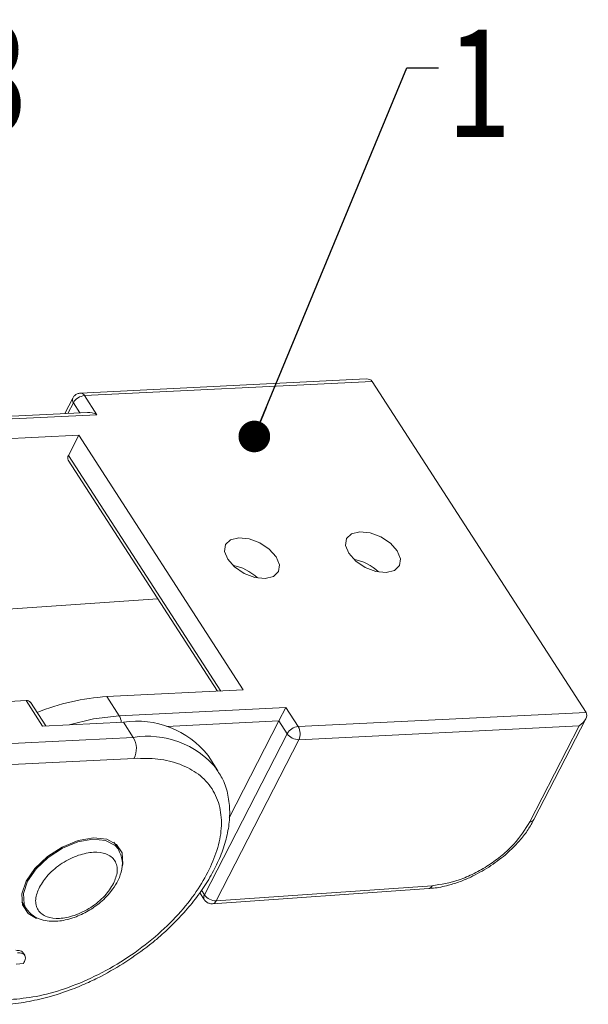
# Model space of a CAD drawing. Header units: millimetres. Extents: x 3187 to 3689, y -339 to 12.
# Tile 33 of 33: x 3618 to 3645, y -72 to -25. Entities that reach past the tile are written whole.
import ezdxf

# ---------------------------------------------------------------- set-up
doc = ezdxf.new("R2010")
doc.units = ezdxf.units.MM
doc.styles.get("Standard").update_dxf_attribs({"font": '仿宋_GB2312.ttf', "width": 0.8})
doc.dimstyles.new('副本 ISO-5', dxfattribs={"dimtxt": 3, "dimasz": 1.5, "dimexe": 1, "dimexo": 0.625, "dimgap": 0.5, "dimtad": 1, "dimtoh": 1, "dimdsep": 46, "dimtxsty": 'Standard', "dimcen": 2.5, "dimadec": 0, "dimazin": 0, "dimtfac": 1, "dimtmove": 0, "dimatfit": 3, "dimfxl": 0, "dimarcsym": 0})

msp = doc.modelspace()

# ---------------------------------------------------------------- linework, layer by layer
at = {"color": 7, "linetype": 'Continuous', "lineweight": 15}
for p, q in [((3634.757, -42.533), (3621.227, -43.202)), ((3621.413, -43.322), (3635.048, -42.647)), ((3635.048, -42.647), (3645.178, -58.343)), ((3621.997, -44.228), (3621.413, -43.322)), ((3620.857, -43.441), (3620.481, -44.174)), ((3620.63, -44.166), (3620.89, -43.66)), ((3620.89, -43.66), (3621.199, -44.138)), ((3621.558, -44.121), (3613.918, -44.499)), ((3614.104, -44.619), (3621.997, -44.228)), ((3621.147, -45.204), (3614.688, -45.524)), ((3621.147, -45.204), (3620.658, -46.157)), ((3628.939, -57.278), (3621.147, -45.204)), ((3627.87, -57.331), (3620.658, -46.157)), ((3620.647, -46.378), (3627.722, -57.338)), ((3624.893, -52.956), (3617.02, -53.509)), ((3622.481, -57.598), (3628.939, -57.278)), ((3608.128, -58.308), (3618.652, -57.787)), ((3618.652, -57.787), (3619.431, -58.995)), ((3619.58, -58.987), (3618.858, -57.868)), ((3623.065, -58.503), (3622.481, -57.598)), ((3630.959, -58.112), (3623.065, -58.503)), ((3630.631, -58.752), (3630.959, -58.112)), ((3631.544, -59.018), (3630.959, -58.112)), ((3645.178, -58.343), (3631.544, -59.018)), ((3623.26, -58.805), (3619.431, -58.995)), ((3623.26, -58.805), (3623.728, -59.529)), ((3625.308, -59.015), (3630.631, -58.752)), ((3628.272, -63.349), (3630.631, -58.752)), ((3630.631, -58.752), (3631.021, -59.355)), ((3642.712, -63.432), (3645.163, -58.655)), ((3631.574, -59.639), (3644.85, -58.982)), ((3644.85, -58.982), (3642.515, -63.533)), ((3623.728, -59.529), (3613.204, -60.05)), ((3631.021, -59.355), (3627.099, -66.999)), ((3631.574, -59.639), (3627.652, -67.283)), ((3623.777, -60.524), (3613.494, -61.033)), ((3627.738, -61.11), (3627.271, -60.385)), ((3627.667, -61.005), (3627.738, -61.11)), ((3623.022, -64.838), (3622.809, -64.507)), ((3623.022, -64.838), (3623.058, -64.899)), ((3627.488, -67.42), (3637.724, -66.702)), ((3627.652, -67.283), (3637.888, -66.565)), ((3626.879, -66.896), (3627.088, -67.22)), ((3627.099, -66.999), (3626.957, -66.779)), ((3618.446, -67.323), (3618.66, -67.653)), ((3618.66, -67.653), (3618.623, -67.591)), ((3618.586, -69.861), (3618.508, -69.741)), ((3618.174, -70.293), (3618.529, -70.255))]:
    msp.add_line(p, q, dxfattribs=at)
at = {"color": 7, "linetype": 'Continuous', "lineweight": 15, "flags": 128}
for points in [[(3636.238, -50.687), (3635.912, -50.321), (3635.461, -50.02), (3634.953, -49.83), (3634.466, -49.778), (3634.074, -49.873), (3633.837, -50.101), (3633.79, -50.427), (3633.941, -50.8), (3634.267, -51.166), (3634.719, -51.467), (3635.226, -51.658), (3635.713, -51.71), (3636.105, -51.614), (3636.342, -51.386), (3636.389, -51.061), (3636.238, -50.687)], [(3630.497, -50.971), (3630.171, -50.606), (3629.72, -50.305), (3629.212, -50.114), (3628.725, -50.062), (3628.333, -50.157), (3628.096, -50.385), (3628.049, -50.711), (3628.201, -51.085), (3628.526, -51.45), (3628.978, -51.751), (3629.485, -51.942), (3629.972, -51.994), (3630.364, -51.898), (3630.601, -51.671), (3630.648, -51.345), (3630.497, -50.971)], [(3620.69, -58.932), (3621.849, -58.649), (3623.065, -58.503)], [(3618.623, -67.591), (3618.56, -67.439), (3618.529, -66.928), (3618.724, -66.35), (3619.127, -65.762), (3619.697, -65.222), (3620.38, -64.781), (3621.107, -64.484), (3621.809, -64.36), (3622.416, -64.42), (3622.868, -64.658), (3623.022, -64.838)], [(3618.652, -66.354), (3619.069, -65.746), (3619.658, -65.187), (3620.364, -64.732), (3621.116, -64.425), (3621.842, -64.296), (3622.469, -64.358), (3622.937, -64.604), (3623.2, -65.012), (3623.232, -65.54), (3623.207, -65.666)], [(3619.147, -68.113), (3618.745, -67.887), (3618.482, -67.479), (3618.45, -66.951), (3618.652, -66.354)]]:
    msp.add_lwpolyline(points, dxfattribs=at)
at = {"color": 7, "linetype": 'Continuous', "lineweight": 15}
for centre, radius, start, end in [((3621.477, -43.995), 0.676, 95.4428, 150.2318), ((3621.219, -43.419), 0.217, 26.5397, 87.8481), ((3621.063, -43.522), 0.221, 158.5563, 218.4605), ((3620.835, -46.276), 0.214, 146.0234, 208.339), ((3633.753, -53.348), 2.305, 46.2476, 79.427), ((3628.012, -53.633), 2.305, 46.2476, 79.427), ((3618.687, -58), 0.215, 37.615, 99.37), ((3623.198, -68.431), 10.857, 93.7899, 111.7901), ((3622.52, -58.829), 0.635, 1.6941, 30.8827), ((3623.897, -63.068), 4.31, 38.4888, 98.4962), ((3631.608, -59.691), 0.676, 95.4428, 150.2318), ((3630.959, -59.358), 0.676, 335.4428, 30.2318), ((3624.404, -63.722), 4.246, 39.7754, 99.1586), ((3622.793, -60.074), 1.082, 335.4428, 30.2318), ((3631.572, -58.963), 0.676, 215.447, 270.2276), ((3642.526, -63.312), 0.221, 267.2119, 327.1425), ((3637.687, -66.492), 0.214, 279.851, 339.9226), ((3627.284, -67.119), 0.221, 147.1362, 207.183), ((3627.65, -66.607), 0.676, 215.447, 270.2276), ((3627.452, -67.21), 0.214, 279.9102, 339.9172)]:
    msp.add_arc(centre, radius, start, end, dxfattribs=at)
for centre, major_axis, ratio, start_param, end_param in [((3634.525, -42.985), (-0.523, -0.337), 0.577335, 3.141633, 3.92695), ((3621.833, -44.547), (-0.554, 0.284), 0.577382, 4.712389, 5.497706), ((3644.655, -58.68), (-0.523, -0.337), 0.577335, 1.570837, 3.141633)]:
    msp.add_ellipse(centre, major_axis=major_axis, ratio=ratio, start_param=start_param, end_param=end_param, dxfattribs=at)
for points, knots in [([(3621.227, -43.204), (3621.174, -43.212), (3621.069, -43.227), (3620.937, -43.316), (3620.884, -43.401), (3620.859, -43.442)], [0, 0, 0, 0, 0.347327, 0.689107, 1, 1, 1, 1]), ([(3627.264, -65.928), (3627.422, -65.58), (3627.748, -64.863), (3627.938, -63.814), (3627.871, -62.818), (3627.505, -61.945), (3626.86, -61.251), (3625.98, -60.78), (3624.946, -60.521), (3624.159, -60.523), (3623.777, -60.524)], [0, 0, 0, 0, 0.116516, 0.240011, 0.368641, 0.5, 0.631359, 0.759989, 0.883484, 1, 1, 1, 1]), ([(3623.377, -70.175), (3623.759, -69.914), (3624.295, -69.548), (3625.022, -68.944), (3625.605, -68.408), (3626.233, -67.741), (3626.812, -67.023), (3627.323, -66.258), (3627.744, -65.465), (3628.059, -64.657), (3628.255, -63.847), (3628.32, -63.044), (3628.235, -62.262), (3628.022, -61.559), (3627.759, -61.171), (3627.641, -60.998)], [0, 0, 0, 0, 0.103042, 0.1447648, 0.2135281, 0.2841026, 0.3590103, 0.4363071, 0.5153316, 0.5956625, 0.677097, 0.7596419, 0.8436362, 0.9300421, 1, 1, 1, 1]), ([(3640.57, -65.682), (3640.84, -65.493), (3641.219, -65.228), (3641.708, -64.779), (3642.081, -64.382), (3642.445, -63.911), (3642.622, -63.588), (3642.708, -63.432)], [0, 0, 0, 0, 0.297002, 0.416616, 0.612571, 0.811708, 1, 1, 1, 1]), ([(3637.888, -66.565), (3638.311, -66.499), (3638.961, -66.398), (3639.881, -65.998), (3640.574, -65.602), (3641.213, -65.125), (3641.944, -64.444), (3642.29, -63.892), (3642.515, -63.533)], [0, 0, 0, 0, 0.239786, 0.368572, 0.5, 0.631428, 0.760214, 1, 1, 1, 1]), ([(3618.66, -67.653), (3618.757, -67.772), (3618.943, -67.997), (3619.448, -68.231), (3620.101, -68.287), (3620.841, -68.124), (3621.511, -67.828), (3622.146, -67.404), (3622.635, -66.919), (3622.981, -66.4), (3623.184, -65.896), (3623.248, -65.332), (3623.1, -65.009), (3623.022, -64.838)], [0, 0, 0, 0, 0.079313, 0.151233, 0.272402, 0.370939, 0.463315, 0.551394, 0.657507, 0.726391, 0.806341, 0.897608, 1, 1, 1, 1]), ([(3619.278, -66.634), (3619.402, -66.436), (3619.595, -66.13), (3620.001, -65.754), (3620.356, -65.494), (3620.74, -65.277), (3621.247, -65.068), (3621.859, -64.943), (3622.372, -65.012), (3622.685, -65.18), (3622.86, -65.37), (3622.959, -65.608), (3622.991, -65.962), (3622.871, -66.265), (3622.794, -66.46)], [0, 0, 0, 0, 0.119721, 0.184896, 0.25, 0.315174, 0.380279, 0.5, 0.619721, 0.684896, 0.75, 0.815174, 0.880279, 1, 1, 1, 1]), ([(3637.728, -66.691), (3637.801, -66.689), (3638.099, -66.68), (3638.602, -66.567), (3639.196, -66.38), (3639.844, -66.112), (3640.287, -65.849), (3640.57, -65.682)], [0, 0, 0, 0, 0.0808024, 0.3319521, 0.520609, 0.6949486, 1, 1, 1, 1]), ([(3617.905, -71.967), (3618.306, -71.929), (3619.133, -71.851), (3620.493, -71.474), (3621.915, -70.889), (3623.324, -70.094), (3624.629, -69.137), (3625.748, -68.083), (3626.652, -66.999), (3627.064, -66.278), (3627.264, -65.928)], [0, 0, 0, 0, 0.116516, 0.240011, 0.368641, 0.5, 0.631359, 0.759989, 0.883484, 1, 1, 1, 1]), ([(3622.794, -66.46), (3622.669, -66.658), (3622.477, -66.964), (3622.07, -67.34), (3621.716, -67.601), (3621.331, -67.818), (3620.825, -68.027), (3620.213, -68.152), (3619.7, -68.083), (3619.387, -67.914), (3619.212, -67.724), (3619.112, -67.487), (3619.081, -67.132), (3619.2, -66.83), (3619.278, -66.634)], [0, 0, 0, 0, 0.119721, 0.184896, 0.25, 0.315174, 0.380279, 0.5, 0.619721, 0.684896, 0.75, 0.815174, 0.880279, 1, 1, 1, 1]), ([(3627.089, -67.219), (3627.092, -67.225), (3627.117, -67.269), (3627.191, -67.34), (3627.318, -67.405), (3627.427, -67.432), (3627.483, -67.419), (3627.488, -67.418)], [0, 0, 0, 0, 0.043136, 0.32322, 0.632608, 0.967554, 1, 1, 1, 1]), ([(3618.17, -69.629), (3618.242, -69.63), (3618.364, -69.633), (3618.474, -69.683), (3618.495, -69.731), (3618.501, -69.745)], [0, 0, 0, 0, 0.504908, 0.858157, 1, 1, 1, 1]), ([(3618.248, -69.75), (3618.321, -69.75), (3618.445, -69.752), (3618.568, -69.82), (3618.623, -69.926), (3618.61, -70.077), (3618.557, -70.193), (3618.529, -70.255)], [0, 0, 0, 0, 0.24093, 0.409491, 0.578642, 0.775105, 1, 1, 1, 1]), ([(3617.629, -72.186), (3617.638, -72.186), (3617.969, -72.19), (3618.658, -72.085), (3619.69, -71.867), (3620.648, -71.555), (3621.495, -71.205), (3622.385, -70.779), (3622.994, -70.408), (3623.377, -70.175)], [0, 0, 0, 0, 0.0052362, 0.1861897, 0.3605314, 0.5410876, 0.6730228, 0.7940491, 1, 1, 1, 1])]:
    msp.add_open_spline(points, degree=3, knots=knots, dxfattribs=at)

# ---------------------------------------------------------------- texts
at = {"color": 5, "lineweight": 9, "char_height": 5.25, "width": 3.28134, "attachment_point": 1}
for s, insert in [('3', (3615.902, -25.588)), ('1', (3638.696, -25.812))]:
    msp.add_mtext(s, dxfattribs=dict(at, insert=insert))

# ---------------------------------------------------------------- leaders
at = {"color": 5, "lineweight": 9}
msp.add_leader([(3629.463, -45.26), (3636.696, -27.781), (3638.196, -27.781)], dimstyle='副本 ISO-5', override={"dimgap": 0.5, "dimtad": 0, "dimldrblk": 'Dot'}, dxfattribs=at)

doc.saveas('drawing.dxf')
